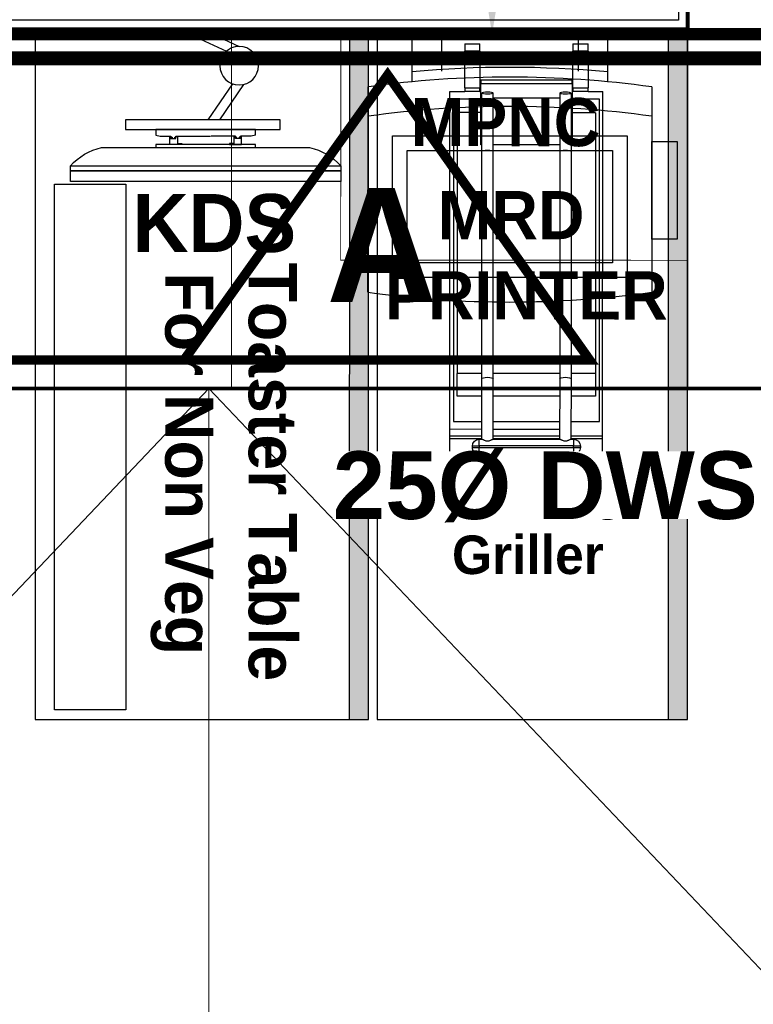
# Model space of a CAD drawing. Header units: millimetres. Extents: x -115221 to 194496, y -122556 to 375476.
# Tile 121 of 169: x 104282 to 105246, y 25263 to 26558. Entities that reach past the tile are written whole.
import ezdxf
from ezdxf import colors
from ezdxf.entities.mleader import LeaderData, LeaderLine
from ezdxf.math import Vec2, Vec3

# ---------------------------------------------------------------- set-up
doc = ezdxf.new("R2010")
doc.units = ezdxf.units.MM
for name, pattern in [('CENTER', [2, 1.25, -0.25, 0.25, -0.25]), ('CENTER2', [28.575, 19.05, -3.175, 3.175, -3.175]), ('CONTINOUS', [0])]:
    doc.linetypes.add(name, pattern=pattern)
for name, color, linetype, lineweight in [('Ceiling', 6, 'Continuous', 13), ('DOM. WATER SUPPLY', 5, 'Continuous', 0), ('PLU - Filered Water supply', 6, 'Continuous', 0), ('WATER SUPPLY TEXT', 7, 'Continuous', 0)]:
    doc.layers.add(name, color=color, linetype=linetype, lineweight=lineweight)
for name, color, linetype in [('FUR R0', 8, 'Continuous'), ('SECTION A', 7, 'Continuous'), ('WWDS CEILING', 8, 'Continuous'), ('WWDS FURNITURE LAYOUT', 8, 'Continuous')]:
    doc.layers.add(name, color=color, linetype=linetype)
doc.styles.add('ARIAL', font='GOTHICB.TTF')
doc.styles.add('har', font='GOTHICB.TTF')
doc.styles.get("Standard").update_dxf_attribs({"font": 'arial.ttf'})

# ---------------------------------------------------------------- blocks, each defined once
blk = doc.blocks.new('Bun Toaster')
for q in [(297.9, -113.5), (500.3, -598.2)]:
    blk.add_line((297.9, -598.1), q)
at = {"layer": 'FUR R0'}
for p, q in [((317.3, -60.2), (317.3, -50.2)), ((337.3, -50.2), (317.3, -50.2)), ((337.3, -50.2), (337.3, -60.2)), ((460.3, -60.2), (460.3, -50.2)), ((480.3, -50.2), (460.3, -50.2)), ((480.3, -50.2), (480.3, -60.2)), ((317.3, -60.2), (317.3, -108.5)), ((317.3, -60.2), (337.3, -60.2)), ((337.3, -108.5), (337.3, -60.2)), ((460.3, -60.2), (460.3, -108.5)), ((460.3, -60.2), (480.3, -60.2)), ((480.3, -108.5), (480.3, -60.2)), ((338.3, -103.2), (338.3, -98.5)), ((338.3, -98.5), (459.3, -98.5)), ((338.3, -103.2), (338.3, -122.3)), ((338.3, -103.2), (459.3, -103.2)), ((459.3, -98.5), (459.3, -103.2)), ((459.3, -122.3), (459.3, -103.2)), ((317.3, -113.5), (297.9, -113.5)), ((317.3, -113.5), (317.3, -108.5)), ((337.3, -108.5), (317.3, -108.5)), ((317.3, -113.5), (337.3, -113.5)), ((337.3, -108.5), (337.3, -113.5)), ((338.3, -113.5), (337.3, -113.5)), ((339.8, -115.5), (339.8, -192.6)), ((354.8, -115.5), (354.8, -192.6)), ((442.8, -192.6), (442.8, -115.5)), ((457.8, -192.6), (457.8, -115.5)), ((460.3, -113.5), (459.3, -113.5)), ((460.3, -113.5), (460.3, -108.5)), ((480.3, -108.5), (460.3, -108.5)), ((460.3, -113.5), (480.3, -113.5)), ((480.3, -108.5), (480.3, -113.5)), ((500.3, -113.5), (480.3, -113.5)), ((500.3, -560.3), (500.3, -113.5)), ((302.3, -123.5), (338.3, -123.5)), ((302.3, -550.3), (302.3, -123.5)), ((338.3, -122.3), (338.3, -184)), ((338.3, -122.3), (339.8, -122.3)), ((354.8, -122.3), (442.8, -122.3)), ((457.8, -122.3), (459.3, -122.3)), ((459.3, -184), (459.3, -122.3)), ((459.3, -123.5), (495.3, -123.5)), ((495.3, -123.5), (495.3, -550.3)), ((307.3, -141.5), (307.3, -487)), ((307.3, -141.5), (338.3, -141.5)), ((459.3, -141.5), (490.3, -141.5)), ((490.3, -141.5), (490.3, -487)), ((338.3, -184), (339.8, -184)), ((339.8, -192.6), (339.8, -494)), ((354.8, -184), (442.8, -184)), ((354.8, -192.6), (354.8, -494)), ((442.8, -494), (442.8, -192.6)), ((457.8, -184), (459.3, -184)), ((457.8, -494), (457.8, -192.6)), ((307.3, -487), (307.3, -506.1)), ((307.3, -487), (339.8, -487)), ((339.8, -494), (339.8, -573.9)), ((354.8, -487), (442.8, -487)), ((354.8, -494), (354.8, -573.9)), ((442.8, -573.9), (442.8, -494)), ((457.8, -487), (490.3, -487)), ((457.8, -573.9), (457.8, -494)), ((490.3, -506.1), (490.3, -487)), ((307.3, -506.1), (307.3, -516.7)), ((339.8, -506.1), (307.3, -506.1)), ((442.8, -506.1), (354.8, -506.1)), ((490.3, -506.1), (457.8, -506.1)), ((490.3, -516.7), (490.3, -506.1)), ((307.3, -516.7), (339.8, -516.7)), ((354.8, -516.7), (442.8, -516.7)), ((457.8, -516.7), (490.3, -516.7)), ((339.8, -550.3), (302.3, -550.3)), ((442.8, -550.3), (354.8, -550.3)), ((442.8, -560.3), (354.8, -560.3)), ((495.3, -550.3), (457.8, -550.3)), ((500.3, -560.3), (457.8, -560.3)), ((500.3, -569.2), (500.3, -560.3)), ((339.8, -569.2), (297.9, -569.2)), ((339.8, -572.7), (297.9, -572.7)), ((442.8, -569.2), (354.8, -569.2)), ((442.8, -572.7), (354.8, -572.7)), ((500.3, -569.2), (457.8, -569.2)), ((500.3, -572.7), (457.8, -572.7)), ((500.3, -572.7), (500.3, -569.2)), ((500.3, -598.2), (500.3, -572.7)), ((327.3, -582.9), (327.3, -584.9)), ((327.3, -584.9), (327.3, -584.9)), ((336.3, -573.9), (336.3, -582.6)), ((339.9, -573.9), (336.3, -573.9)), ((336.3, -582.6), (461.3, -582.6)), ((336.3, -584.6), (336.3, -582.6)), ((336.3, -584.6), (336.3, -593.9)), ((461.3, -584.6), (336.3, -584.6)), ((339.9, -573.9), (340.1, -573.9)), ((340.1, -573.9), (340.4, -574)), ((340.4, -574), (340.8, -574.2)), ((340.8, -574.2), (341.3, -574.5)), ((341.3, -574.5), (341.9, -574.8)), ((341.9, -574.8), (342.5, -575.1)), ((342.5, -575.1), (343.1, -575.4)), ((343.1, -575.4), (343.9, -575.7)), ((343.9, -575.7), (344.7, -576)), ((344.7, -576), (345.5, -576.2)), ((345.5, -576.2), (346.4, -576.4)), ((346.4, -576.4), (347.3, -576.4)), ((347.3, -576.4), (348.1, -576.4)), ((348.1, -576.4), (349, -576.2)), ((349, -576.2), (349.8, -576)), ((349.8, -576), (350.6, -575.7)), ((350.6, -575.7), (351.4, -575.4)), ((351.4, -575.4), (352.1, -575.1)), ((352.1, -575.1), (352.7, -574.8)), ((352.7, -574.8), (353.2, -574.5)), ((353.2, -574.5), (353.7, -574.2)), ((353.7, -574.2), (354.1, -574)), ((354.1, -574), (354.4, -573.9)), ((354.4, -573.9), (354.6, -573.9)), ((442.9, -573.9), (354.6, -573.9)), ((442.9, -573.9), (443.1, -573.9)), ((443.1, -573.9), (443.4, -574)), ((443.4, -574), (443.8, -574.2)), ((443.8, -574.2), (444.3, -574.5)), ((444.3, -574.5), (444.9, -574.8)), ((444.9, -574.8), (445.5, -575.1)), ((445.5, -575.1), (446.1, -575.4)), ((446.1, -575.4), (446.9, -575.7)), ((446.9, -575.7), (447.7, -576)), ((447.7, -576), (448.5, -576.2)), ((448.5, -576.2), (449.4, -576.4)), ((449.4, -576.4), (450.3, -576.4)), ((450.3, -576.4), (451.1, -576.4)), ((451.1, -576.4), (452, -576.2)), ((452, -576.2), (452.8, -576)), ((452.8, -576), (453.6, -575.7)), ((453.6, -575.7), (454.4, -575.4)), ((454.4, -575.4), (455.1, -575.1)), ((455.1, -575.1), (455.7, -574.8)), ((455.7, -574.8), (456.2, -574.5)), ((456.2, -574.5), (456.7, -574.2)), ((456.7, -574.2), (457.1, -574)), ((457.1, -574), (457.4, -573.9)), ((457.4, -573.9), (457.6, -573.9)), ((461.3, -573.9), (457.6, -573.9)), ((461.3, -582.6), (461.3, -573.9)), ((461.3, -582.6), (461.3, -584.6)), ((461.3, -593.9), (461.3, -584.6)), ((470.3, -584.9), (470.3, -582.9)), ((470.3, -584.9), (470.3, -584.9)), ((336.3, -593.9), (336.3, -593.9)), ((336.3, -593.9), (461.3, -593.9)), ((336.3, -593.9), (336.3, -593.9)), ((461.3, -593.9), (336.3, -593.9)), ((461.3, -593.9), (336.3, -593.9)), ((461.3, -593.9), (461.3, -593.9)), ((461.3, -593.9), (461.3, -593.9))]:
    blk.add_line(p, q, dxfattribs=at)
for centre, start, end in [((336.3, -582.9), 90, 180), ((336.3, -584.9), 180, 270), ((461.3, -582.9), 0, 90), ((461.3, -584.9), 270, 0)]:
    blk.add_arc(centre, 9, start, end, dxfattribs=at)
for centre in [(347.3, -115.5), (450.3, -115.5)]:
    blk.add_ellipse(centre, major_axis=(7.5, 0), ratio=0.139173, dxfattribs=at)
for centre, major_axis, ratio, start_param, end_param in [((347.3, -192.6), (-7.5, 0), 0.221255, 3.141593, 6.283185), ((450.3, -192.6), (-7.5, 0), 0.221255, 3.141593, 6.283185), ((347.3, -494), (-7.5, 0), 0.302685, 3.141593, 6.283185), ((450.3, -494), (-7.5, 0), 0.302685, 3.141593, 6.283185), ((336.3, -582.9), (-9, 0), 0.034899, 4.712389, 6.283185), ((336.3, -584.9), (-9, 0), 0.034899, -1.570796, 0), ((336.3, -584.9), (9, 0), 0.999391, 3.141593, 4.712389), ((336.3, -584.9), (9, 0), 0.999391, 3.141593, 4.712389), ((461.3, -582.9), (9, 0), 0.034899, 0, 1.570796), ((461.3, -584.9), (-9, 0), 0.034899, 3.141593, 4.712389), ((461.3, -584.9), (-9, 0), 0.999391, 1.570796, 3.141593), ((461.3, -584.9), (9, 0), 0.999391, 4.712389, 6.283185)]:
    blk.add_ellipse(centre, major_axis=major_axis, ratio=ratio, start_param=start_param, end_param=end_param, dxfattribs=at)
blk = doc.blocks.new('pos')
at = {"layer": 'FUR R0'}
for p, q in [((26820.774, -5572.856), (26831.274, -5572.856)), ((26831.537, -5575.106), (26834.224, -5575.106)), ((26834.224, -5585.106), (26834.224, -5575.106)), ((26831.537, -5585.106), (26834.224, -5585.106)), ((26831.274, -5587.356), (26820.774, -5587.356)), ((26823.483, -5587.356), (26820.774, -5587.356)), ((26823.483, -5588.656), (26823.483, -5587.356)), ((26828.483, -5587.356), (26828.483, -5588.656)), ((26828.483, -5588.656), (26823.483, -5588.656))]:
    blk.add_line(p, q, dxfattribs=at)
for points in [[(26828.774, -5574.106), (26828.774, -5586.106), (26821.524, -5586.106), (26821.524, -5574.106)], [(26828.024, -5574.856), (26828.024, -5585.356), (26822.274, -5585.356), (26822.274, -5574.856)], [(26828.483, -5587.356), (26828.483, -5588.656), (26823.483, -5588.656), (26823.483, -5587.356)]]:
    blk.add_lwpolyline(points, close=True, dxfattribs=at)
blk.add_lwpolyline([(26832.084, -5583.606), (26833.724, -5583.606), (26833.724, -5576.606), (26832.084, -5576.606)], dxfattribs=at)
for centre, radius, start, end in [((26873.087, -5580.106), 52.812, 172.1096, 187.8904), ((26777.462, -5580.106), 52.812, 352.1096, 7.8904), ((26778.962, -5580.106), 52.812, 352.1096, 7.8904), ((26778.962, -5580.106), 53.312, 354.6185, 5.3815)]:
    blk.add_arc(centre, radius, start, end, dxfattribs=at)
blk = doc.blocks.new('sd sd fsd')
at = {"layer": 'FUR R0'}
for p, q in [((-562151.56, -31360.39), (-562165.56, -31360.39)), ((-562165.56, -31360.39), (-562165.56, -31360.928)), ((-562151.56, -31360.928), (-562151.56, -31360.39)), ((-562151.56, -31360.928), (-562165.56, -31360.928)), ((-562165.56, -31360.928), (-562165.56, -31361.197)), ((-562165.56, -31360.928), (-562151.56, -31360.928)), ((-562165.56, -31361.197), (-562151.56, -31361.197)), ((-562151.56, -31361.197), (-562151.56, -31360.928)), ((-562163.945, -31362.14), (-562153.176, -31362.14)), ((-562161.146, -31362.14), (-562155.975, -31362.14)), ((-562161.146, -31362.297), (-562161.146, -31362.14)), ((-562155.975, -31362.297), (-562161.146, -31362.297)), ((-562160.422, -31362.297), (-562160.422, -31362.706)), ((-562159.79, -31362.297), (-562160.422, -31362.297)), ((-562160.015, -31362.718), (-562160.015, -31362.343)), ((-562160.015, -31362.343), (-562159.79, -31362.343)), ((-562159.79, -31362.343), (-562159.79, -31362.297)), ((-562157.331, -31362.343), (-562157.331, -31362.297)), ((-562157.331, -31362.297), (-562156.699, -31362.297)), ((-562157.106, -31362.343), (-562157.331, -31362.343)), ((-562157.106, -31362.718), (-562157.106, -31362.343)), ((-562156.699, -31362.297), (-562156.699, -31362.706)), ((-562155.975, -31362.14), (-562155.975, -31362.297)), ((-562161.146, -31362.789), (-562160.915, -31362.727)), ((-562161.146, -31363.082), (-562161.146, -31362.789)), ((-562160.915, -31362.727), (-562160.37, -31362.727)), ((-562160.422, -31362.706), (-562160.379, -31362.706)), ((-562160.379, -31362.66), (-562160.379, -31362.61)), ((-562160.379, -31362.61), (-562160.101, -31362.61)), ((-562160.307, -31362.66), (-562160.379, -31362.66)), ((-562160.379, -31362.706), (-562160.379, -31362.672)), ((-562160.379, -31362.672), (-562160.307, -31362.672)), ((-562160.37, -31362.652), (-562160.37, -31362.617)), ((-562160.37, -31362.617), (-562160.111, -31362.617)), ((-562160.3, -31362.652), (-562160.37, -31362.652)), ((-562160.37, -31362.727), (-562160.37, -31362.68)), ((-562160.37, -31362.68), (-562160.3, -31362.68)), ((-562160.307, -31362.672), (-562160.307, -31362.66)), ((-562160.3, -31362.68), (-562160.3, -31362.652)), ((-562160.111, -31362.652), (-562160.158, -31362.652)), ((-562160.158, -31362.652), (-562160.158, -31362.68)), ((-562160.158, -31362.68), (-562160.111, -31362.68)), ((-562160.101, -31362.656), (-562160.151, -31362.656)), ((-562160.151, -31362.656), (-562160.151, -31362.674)), ((-562160.151, -31362.674), (-562160.101, -31362.674)), ((-562160.111, -31362.617), (-562160.111, -31362.652)), ((-562160.111, -31362.68), (-562160.111, -31362.727)), ((-562160.111, -31362.727), (-562158.311, -31362.727)), ((-562160.101, -31362.61), (-562160.101, -31362.656)), ((-562160.101, -31362.674), (-562160.101, -31362.718)), ((-562160.101, -31362.718), (-562160.015, -31362.718)), ((-562157.01, -31362.727), (-562158.271, -31362.727)), ((-562157.02, -31362.718), (-562157.106, -31362.718)), ((-562156.742, -31362.61), (-562157.02, -31362.61)), ((-562157.02, -31362.61), (-562157.02, -31362.656)), ((-562157.02, -31362.656), (-562156.97, -31362.656)), ((-562156.97, -31362.674), (-562157.02, -31362.674)), ((-562157.02, -31362.674), (-562157.02, -31362.718)), ((-562156.751, -31362.617), (-562157.01, -31362.617)), ((-562157.01, -31362.617), (-562157.01, -31362.652)), ((-562157.01, -31362.652), (-562156.963, -31362.652)), ((-562156.963, -31362.68), (-562157.01, -31362.68)), ((-562157.01, -31362.68), (-562157.01, -31362.727)), ((-562156.97, -31362.656), (-562156.97, -31362.674)), ((-562156.963, -31362.652), (-562156.963, -31362.68)), ((-562156.821, -31362.68), (-562156.821, -31362.652)), ((-562156.821, -31362.652), (-562156.751, -31362.652)), ((-562156.751, -31362.68), (-562156.821, -31362.68)), ((-562156.814, -31362.672), (-562156.814, -31362.66)), ((-562156.814, -31362.66), (-562156.742, -31362.66)), ((-562156.742, -31362.672), (-562156.814, -31362.672)), ((-562156.751, -31362.652), (-562156.751, -31362.617)), ((-562156.751, -31362.727), (-562156.751, -31362.68)), ((-562156.206, -31362.727), (-562156.751, -31362.727)), ((-562156.742, -31362.66), (-562156.742, -31362.61)), ((-562156.742, -31362.706), (-562156.742, -31362.672)), ((-562156.699, -31362.706), (-562156.742, -31362.706)), ((-562155.975, -31362.789), (-562156.206, -31362.727)), ((-562155.975, -31362.789), (-562155.975, -31363.082)), ((-562162.703, -31363.082), (-562154.703, -31363.082)), ((-562162.703, -31363.582), (-562162.703, -31363.082)), ((-562155.975, -31363.082), (-562161.146, -31363.082)), ((-562154.703, -31363.082), (-562154.703, -31363.582)), ((-562154.703, -31363.582), (-562162.703, -31363.582)), ((-562157.176, -31365.444), (-562158.44, -31363.582)), ((-562156.597, -31365.406), (-562157.835, -31363.582)), ((-562159.943, -31368.268), (-562157.483, -31367.133)), ((-562158.749, -31368.268), (-562156.825, -31367.38)), ((-562160.863, -31368.268), (-562156.56, -31368.268)), ((-562160.863, -31368.268), (-562156.56, -31368.268))]:
    blk.add_line(p, q, dxfattribs=at)
blk.add_circle((-562156.825, -31366.38), 1, dxfattribs=at)
for centre, start, end in [((-562163.284, -31359.151), 221.9552, 257.5319), ((-562153.837, -31359.151), 282.4681, 318.0448)]:
    blk.add_arc(centre, 3.061, start, end, dxfattribs=at)
blk = doc.blocks.new('FUR R0')
at = {"layer": 'WWDS FURNITURE LAYOUT', "linetype": 'CONTINOUS', "ltscale": 22}
h = blk.add_hatch(dxfattribs=at)
h.set_pattern_fill('ANGLE', color=8, scale=25.333333, angle=540.008)
h.set_pattern_definition([(180.0080398, (-103388.895, -187870.874), (0.00097757, -6.9666666), [5.06666667, -1.9]), (270.0080398, (-103388.895, -187870.874), (6.9666666, 0.00097757), [5.06666667, -1.9])])
h.paths.add_polyline_path([(-4447.9, -1057.2), (-4473.2, -1057.2), (-4473.3, -1965.2), (-4448, -1965.2)])
h = blk.add_hatch(dxfattribs=at)
h.set_pattern_fill('ANGLE', color=8, angle=540.008)
h.set_pattern_definition([(180.0080398, (-1707085.583, -2849989.469), (0.000980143, -6.984999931), [5.08, -1.905]), (270.0080398, (-1707085.583, -2849989.469), (6.984999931, 0.000980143), [5.08, -1.905])])
h.paths.add_polyline_path([(-4028.6, -1057.2), (-4053.9, -1057.2), (-4054.1, -1965.2), (-4028.7, -1965.2)])
at = {"layer": 'WWDS FURNITURE LAYOUT', "color": 8}
blk.add_lwpolyline([(-7335.4, 604.9), (-7188, 604.9), (-7188, 97.6), (-6841.9, 97.6), (-6841.9, -907.4), (-5212.6, -907.4), (-5212.6, -234.4), (-5074.8, -234.4), (-5074.8, -907.4), (-4040.6, -907.4), (-4040.6, -1045.2), (-6979.7, -1045.2), (-6979.7, -52.1), (-8688, -52.1), (-8688, -3702.7), (-7764.6, -3702.7), (-7764.6, -3840.5), (-8688, -3840.5), (-8688, -5900.5), (-6775, -5900.5)], dxfattribs=at)
at = {"layer": 'WWDS FURNITURE LAYOUT', "color": 8, "linetype": 'Continuous', "lineweight": 25}
for points in [[(-4447.9, -1057.2), (-4886.2, -1057.2), (-4886.3, -1965.1), (-4448, -1965.2)], [(-4767.2, -1261), (-4767.3, -1952.5), (-4861, -1952.5), (-4860.9, -1261)]]:
    blk.add_lwpolyline(points, close=True, dxfattribs=at)
at = {"layer": 'WWDS FURNITURE LAYOUT', "color": 8, "const_width": 1.27}
blk.add_lwpolyline([(-4028.6, -1057.2), (-4028.7, -1361.2), (-4484.7, -1361.1), (-4484.6, -1057.1)], close=True, dxfattribs=at)
at = {"layer": 'WWDS FURNITURE LAYOUT', "color": 8, "linetype": 'CONTINOUS', "ltscale": 22}
for points in [[(-4447.9, -1057.2), (-4473.2, -1057.2), (-4473.3, -1965.2), (-4448, -1965.2)], [(-4028.6, -1057.2), (-4053.9, -1057.2), (-4054.1, -1965.2), (-4028.7, -1965.2)]]:
    blk.add_lwpolyline(points, close=True, dxfattribs=at)
at = {"layer": 'WWDS FURNITURE LAYOUT', "color": 8}
blk.add_lwpolyline([(-4436.7, -1965.2), (-4028.7, -1965.2), (-4028.6, -1057.2), (-4436.5, -1057.2)], close=True, dxfattribs=at)
for name, p, xscale, yscale, zscale, rotation in [('sd sd fsd', (14274165.2, -797811.2), -25.4, 25.4, 25.4, 180), ('pos', (-147918.8, -691402.7), 25.72705993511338, 25.72705993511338, 25.72705993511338, 89.99196019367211)]:
    blk.add_blockref(name, p, dxfattribs=dict(at, xscale=xscale, yscale=yscale, zscale=zscale, rotation=rotation))
at = {"layer": 'WWDS FURNITURE LAYOUT', "color": 8, "linetype": 'Continuous', "lineweight": 25, "xscale": -0.9936781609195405, "yscale": 0.9936781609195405, "zscale": 0.9936781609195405, "rotation": 359.991960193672}
blk.add_blockref('Bun Toaster', (-3844.1, -1026.4, 0), dxfattribs=at)
at = {"layer": 'WWDS FURNITURE LAYOUT', "color": 8}
for s, height, rotation, style, p in [('MPNC', 63.33, 359.992, 'har', (-4392.7, -1211)), ('KDS', 76.2, 360, 'har', (-4758.3, -1350.2)), ('MRD', 63.33, 359.992, 'har', (-4357, -1333.4)), ('Toaster Table', 63.333, 269.992, 'ARIAL', (-4605.6, -1364.2, 0)), ('For Non Veg', 63.333, 269.992, 'ARIAL', (-4715.4, -1377.1, 0)), ('PRINTER', 63.33, 359.992, 'har', (-4426.4, -1439)), ('Non Veg', 50.67, 359.992, 'har', (-4387.1, -1687.2, 0)), ('Griller', 50.67, 359.992, 'har', (-4338.3, -1773.9, 0))]:
    blk.add_text(s, height=height, rotation=rotation, dxfattribs=dict(at, style=style)).set_placement(p)
blk = doc.blocks.new('A$C2c19c177')
at = {"layer": 'Ceiling', "color": 8, "linetype": 'Continuous', "transparency": 33554610}
for p, q in [((-4228.4, -2006.1), (-4228.4, -4579.8)), ((-4828.4, -4107.1), (-4828.4, -4579.8)), ((-3629, -4579.7), (-8876, -4579.7))]:
    blk.add_line(p, q, dxfattribs=at)
at = {"layer": 'Ceiling', "color": 8, "const_width": 5}
blk.add_lwpolyline([(-8876, -6740.6), (-8876, -3114.1), (-7191.7, -3114.1), (-7191.7, -4107.1), (-4228.6, -4107.1), (-4228.6, -3945.3), (-5262.8, -3945.3), (-5262.8, -3272.3), (-5424.6, -3272.3), (-5424.6, -3945.3), (-7029.9, -3945.4), (-7029.9, -2940.3), (-7376, -2940.3), (-7376, -324.1), (-5562.8, -324), (-5562.7, -2121.1), (-5400.9, -2121.1), (-5400.9, -2006.5), (-3211.2, -2005.8)], dxfattribs=at)
blk.add_lwpolyline([(-5707.7, -6368.9), (-4008.9, -6368.9), (-4008.9, -4579.8), (-5707.7, -4579.8)], close=True, dxfattribs=at)
at = {"layer": 'Ceiling', "color": 8}
for points in [[(-4858.3, -4579.8), (-5707.7, -5474.4), (-4858.3, -6368.9)], [(-4858.3, -4579.8), (-4008.9, -5474.4), (-4858.3, -6368.9)], [(-4858.3, -4579.8), (-4858.3, -6368.9)]]:
    blk.add_lwpolyline(points, dxfattribs=at)

msp = doc.modelspace()

# ---------------------------------------------------------------- linework, layer by layer
at = {"layer": 'DOM. WATER SUPPLY', "color": 5, "const_width": 18.5}
msp.add_lwpolyline([(102376.5, 26507.1), (105601.7, 26507.1), (105601.7, 24231), (109216.2, 24231), (109216.2, 25828.6)], dxfattribs=at)
at = {"layer": 'PLU - Filered Water supply', "const_width": 16.1}
msp.add_lwpolyline([(102470.4, 26815), (102470.4, 26538.9), (105637.7, 26538.9), (105637.7, 28612.5), (106213.7, 28612.5), (106213.7, 29678.6)], dxfattribs=at)
at = {"layer": 'SECTION A', "linetype": 'CENTER', "ltscale": 350, "elevation": 0}
msp.add_lwpolyline([(104497.8, 26110.2, 12.5, 12.5, 0), (104765.5, 26485.1, 12.5, 12.5, 0), (105031.1, 26110.2, 12.5, 12.5, 0), (101041.7, 26110.2, 12.5, 12.5, 0), (101307.5, 26481.8, 12.5, 12.5, 0), (101575.2, 26110.2, 0, 0, 0)], format="xyseb", dxfattribs=at)

# ---------------------------------------------------------------- block references
at = {"layer": 'WWDS CEILING'}
msp.add_blockref('A$C2c19c177', (109388.5, 30652.5), dxfattribs=at)
at = {"layer": 'WWDS FURNITURE LAYOUT'}
msp.add_blockref('FUR R0', (109188.4, 27602.5), dxfattribs=at)

# ---------------------------------------------------------------- texts
at = {"layer": 'SECTION A', "linetype": 'CENTER2', "ltscale": 25, "insert": (104830, 26336.5, 0), "char_height": 150, "attachment_point": 3, "style": 'ARIAL'}
msp.add_mtext_dynamic_manual_height_columns('{\\C1;A}', width=200, gutter_width=875, heights=[0], dxfattribs=at)

# ---------------------------------------------------------------- next in the draw order: leaders
at = {"layer": 'WATER SUPPLY TEXT', "color": 5}
ml = msp.add_multileader_mtext('Standard', dxfattribs=at)
ml.set_content('\\pxtc1;{\\fArial|b1|i0|c0|p34;\\C6;25Ø FWS }', color=5)
ml.set_leader_properties(color=7)
ml.build(insert=Vec2(0, 0))
ml.multileader.update_dxf_attribs({"dogleg_length": 1.16, "arrow_head_size": 101.6})
ctx = ml.context
ctx.base_point, ctx.char_height, ctx.arrow_head_size, ctx.landing_gap_size, ctx.plane_origin, ctx.plane_x_axis, ctx.plane_y_axis = Vec3(104235.9, 26951.5), 88.9, 101.6, 50.8, Vec3(106684, 25542.6), Vec3(1, -0.000719), Vec3(0.000719, 1)
ctx.text_align_type = 2
notes = []
notes.append((ctx, [(1, (1, 1, 0), (104902.9, 26951), (-1, 0.000719), 29.4, [(0, [(104902.8, 26539.1)], 0, [])])]))
ctx.mtext.insert, ctx.mtext.text_direction, ctx.mtext.rotation, ctx.mtext.width, ctx.mtext.defined_height, ctx.mtext.alignment, ctx.mtext.flow_direction = Vec3(104822.7, 26998), Vec3(1, -0.000719), 6.282466, 539.565, 85.5, 3, 5
ctx.mtext.has_bg_fill, ctx.mtext.bg_color, ctx.mtext.bg_scale_factor, ctx.mtext.bg_transparency, ctx.mtext.use_window_bg_color = 1, -1073741824, 1, 0, 1
ml = msp.add_multileader_mtext('Standard', dxfattribs=at)
ml.set_content('{\\fArial|b1|i0|c0|p34;25Ø DWS}', color=5)
ml.set_leader_properties(color=7)
ml.build(insert=Vec2(0, 0))
ml.multileader.update_dxf_attribs({"dogleg_length": 0.36, "arrow_head_size": 101.6})
ctx = ml.context
ctx.base_point, ctx.char_height, ctx.arrow_head_size, ctx.landing_gap_size, ctx.plane_origin = Vec3(104642.5, 25942.9, -0.1), 88.9, 101.6, 50.8, Vec3(108188.6, 27132.2, -0.1)
notes.append((ctx, [(0, (1, 1, 0), (105350.2, 25942.9, -0.1), (-1, 0), 56.3, [(1, [(105612.2, 25942.9, -0.1), (105350.2, 26505.4, -0.1)], 0, [])])]))
ctx.mtext.insert, ctx.mtext.width, ctx.mtext.defined_height, ctx.mtext.flow_direction = Vec3(104693.3, 25989.9, -0.1), 553.391, 101.4, 5
ctx.mtext.has_bg_fill, ctx.mtext.bg_color, ctx.mtext.bg_scale_factor, ctx.mtext.bg_transparency, ctx.mtext.use_window_bg_color = 1, -1073741824, 1, 0, 1
for ctx, leaders in notes:
    for number, flags, end, landing, length, lines in leaders:
        leader = LeaderData()
        leader.index, (leader.has_last_leader_line, leader.has_dogleg_vector, leader.attachment_direction) = number, flags
        leader.last_leader_point, leader.dogleg_vector, leader.dogleg_length = Vec3(end), Vec3(landing), length
        for number, points, colour, breaks in lines:
            line = LeaderLine()
            line.index, line.vertices, line.color, line.breaks = number, Vec3.list(points), colors.encode_raw_color(colour), breaks
            leader.lines.append(line)
        ctx.leaders.append(leader)

doc.saveas('drawing.dxf')
